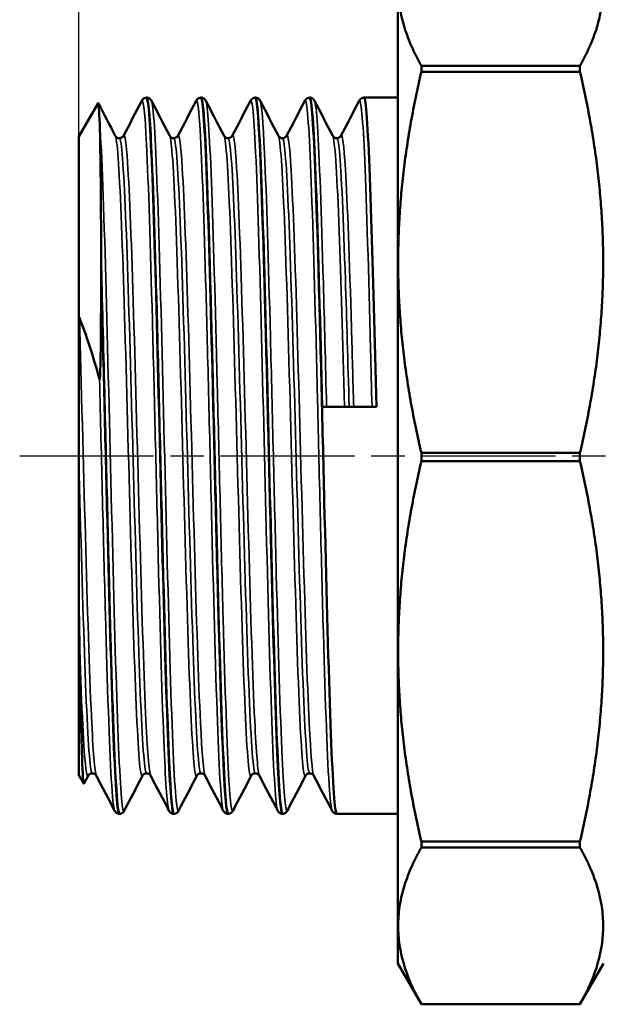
# Model space of a CAD drawing. Header units: millimetres. Extents: x 0 to 698, y -69 to 297.
# Tile 4 of 17: x 50 to 75, y 109 to 151. Entities that reach past the tile are written whole.
import ezdxf

# ---------------------------------------------------------------- set-up
doc = ezdxf.new("R2010")
doc.units = ezdxf.units.MM
doc.linetypes.add('CHAIN', pattern=[0.7087, 0.4724, -0.0591, 0.1181, -0.0591])
for name, color, linetype, lineweight in [('Видимые тонкие (ГОСТ)', 7, 'Continuous', 35), ('Видимый контур (ГОСТ)', 7, 'Continuous', 50), ('Осевая линия (ГОСТ)', 7, 'Continuous', 25), ('Размер (ГОСТ)', 7, 'Continuous', 25)]:
    doc.layers.add(name, color=color, linetype=linetype, lineweight=lineweight)
doc.styles.add('Обычный текст (ГОСТ)', font='GOST Common Italic.ttf')
doc.dimstyles.new('Обычный (ГОСТ)', dxfattribs={"dimtxt": 3.5, "dimasz": 3.5, "dimexe": 1, "dimexo": 0, "dimgap": 0.5, "dimtad": 1, "dimrnd": 1e-08, "dimtxsty": 'Обычный текст (ГОСТ)', "dimblk": 'Filled-1', "dimcen": 0.09, "dimdle": 15, "dimclrd": 256, "dimclre": 256, "dimclrt": 256, "dimazin": 2, "dimtfac": 0.714286, "dimtdec": 3, "dimtmove": 0, "dimatfit": 3, "dimfxl": 1, "dimtolj": 1, "dimlwd": 25, "dimlwe": 25, "dimarcsym": 0})

# ---------------------------------------------------------------- blocks, each defined once
blk = doc.blocks.new('Filled-1')
at = {"color": 0}
for p, q in [((0, 0), (-1, 0.143)), ((-1, 0.143), (-1, -0.143)), ((-1, 0), (0, 0)), ((-1, -0.143), (0, 0))]:
    blk.add_line(p, q, dxfattribs=at)
at = {"color": 0, "flags": 128}
blk.add_lwpolyline([(-1, -0.143), (0, 0), (-1, 0.143), (-1, -0.143)], dxfattribs=at)
at = {"color": 0}
blk.add_solid([(-1, -0.143), (0, 0), (-1, 0.143), (-1, -0.143)], dxfattribs=at)
blk = doc.blocks.new('*D13')
at = {"layer": 'Defpoints', "color": 0, "linetype": 'Continuous', "transparency": 16777216}
for p in [(89.247, 167.465), (89.247, 150.098), (52.547, 145.972)]:
    blk.add_point(p, dxfattribs=at)
at = {"layer": 'Размер (ГОСТ)', "linetype": 'Continuous', "lineweight": 25, "transparency": 16777216}
for p, q in [((52.547, 145.972), (52.547, 168.465)), ((89.247, 150.098), (89.247, 168.465)), ((56.047, 167.465), (85.747, 167.465))]:
    blk.add_line(p, q, dxfattribs=at)
at = {"layer": 'Размер (ГОСТ)', "linetype": 'Continuous', "lineweight": 25, "transparency": 16777216, "xscale": 3.5, "yscale": 3.5, "zscale": 3.5, "rotation": 180}
blk.add_blockref('Filled-1', (52.547, 167.465), dxfattribs=at)
at = {"layer": 'Размер (ГОСТ)', "linetype": 'Continuous', "lineweight": 25, "transparency": 16777216, "xscale": 3.5, "yscale": 3.5, "zscale": 3.5}
blk.add_blockref('Filled-1', (89.247, 167.465), dxfattribs=at)
at = {"layer": 'Размер (ГОСТ)', "linetype": 'Continuous', "lineweight": 25, "transparency": 16777216, "insert": (66.406, 172.165), "char_height": 3.5, "attachment_point": 1, "style": 'Обычный текст (ГОСТ)'}
blk.add_mtext('\\A1;36,7', dxfattribs=at)

msp = doc.modelspace()

# ---------------------------------------------------------------- linework, layer by layer
at = {"layer": 'Видимые тонкие (ГОСТ)'}
for points, knots in [([(55.213, 147.474), (55.28, 147.595), (55.347, 146.961), (55.414, 145.637), (55.496, 144.002), (55.579, 141.325), (55.662, 138.183), (55.745, 135.041), (55.827, 131.456), (55.91, 128.199), (55.993, 124.943), (56.075, 122.036), (56.158, 120.104), (56.226, 118.514), (56.294, 117.593), (56.363, 117.456)], [7.807225, 7.807225, 7.807225, 7.807225, 8.356234, 8.356234, 8.356234, 9.034474, 9.034474, 9.034474, 9.712569, 9.712569, 9.712569, 10.390522, 10.390522, 10.390522, 10.948818, 10.948818, 10.948818, 10.948818]), ([(55.623, 147.474), (55.638, 147.446), (55.653, 147.381), (55.668, 147.276), (55.751, 146.696), (55.834, 144.928), (55.918, 142.355), (56.001, 139.784), (56.084, 136.427), (56.167, 133.015), (56.25, 129.604), (56.333, 126.161), (56.416, 123.433), (56.5, 120.707), (56.583, 118.714), (56.666, 117.886), (56.701, 117.531), (56.737, 117.391), (56.773, 117.461)], [14.183923, 14.183923, 14.183923, 14.183923, 14.307493, 14.307493, 14.307493, 14.989662, 14.989662, 14.989662, 15.671377, 15.671377, 15.671377, 16.352654, 16.352654, 16.352654, 17.033511, 17.033511, 17.033511, 17.325516, 17.325516, 17.325516, 17.325516]), ([(57.513, 147.469), (57.563, 147.564), (57.614, 147.232), (57.665, 146.48), (57.748, 145.246), (57.831, 142.89), (57.915, 139.924), (57.998, 136.96), (58.081, 133.407), (58.164, 130.038), (58.247, 126.67), (58.33, 123.509), (58.413, 121.24), (58.496, 118.973), (58.58, 117.612), (58.663, 117.453)], [14.09041, 14.09041, 14.09041, 14.09041, 14.506544, 14.506544, 14.506544, 15.188579, 15.188579, 15.188579, 15.870165, 15.870165, 15.870165, 16.551318, 16.551318, 16.551318, 17.232003, 17.232003, 17.232003, 17.232003]), ([(57.923, 147.476), (58.001, 147.322), (58.08, 146.105), (58.158, 144.052), (58.241, 141.888), (58.324, 138.81), (58.406, 135.481), (58.489, 132.153), (58.572, 128.598), (58.655, 125.578), (58.737, 122.56), (58.82, 120.099), (58.903, 118.724), (58.959, 117.783), (59.016, 117.357), (59.073, 117.461)], [20.467109, 20.467109, 20.467109, 20.467109, 21.110716, 21.110716, 21.110716, 21.789078, 21.789078, 21.789078, 22.467147, 22.467147, 22.467147, 23.144939, 23.144939, 23.144939, 23.608701, 23.608701, 23.608701, 23.608701]), ([(59.813, 147.47), (59.844, 147.531), (59.875, 147.431), (59.906, 147.164), (59.989, 146.456), (60.072, 144.582), (60.155, 141.944), (60.238, 139.307), (60.32, 135.926), (60.403, 132.528), (60.486, 129.132), (60.569, 125.742), (60.651, 123.088), (60.734, 120.435), (60.817, 118.535), (60.899, 117.796), (60.92, 117.608), (60.942, 117.496), (60.963, 117.458)], [20.373596, 20.373596, 20.373596, 20.373596, 20.630062, 20.630062, 20.630062, 21.308641, 21.308641, 21.308641, 21.986915, 21.986915, 21.986915, 22.664902, 22.664902, 22.664902, 23.342616, 23.342616, 23.342616, 23.515188, 23.515188, 23.515188, 23.515188]), ([(60.223, 147.472), (60.284, 147.348), (60.346, 146.589), (60.407, 145.263), (60.49, 143.48), (60.573, 140.684), (60.656, 137.479), (60.739, 134.276), (60.821, 130.686), (60.904, 127.48), (60.987, 124.278), (61.07, 121.482), (61.152, 119.693), (61.226, 118.104), (61.299, 117.32), (61.373, 117.454)], [26.750294, 26.750294, 26.750294, 26.750294, 27.255354, 27.255354, 27.255354, 27.934186, 27.934186, 27.934186, 28.6124, 28.6124, 28.6124, 29.29006, 29.29006, 29.29006, 29.891887, 29.891887, 29.891887, 29.891887]), ([(62.113, 147.475), (62.125, 147.5), (62.138, 147.498), (62.15, 147.469), (62.233, 147.276), (62.316, 145.888), (62.399, 143.603), (62.482, 141.321), (62.565, 138.16), (62.648, 134.802), (62.73, 131.446), (62.813, 127.917), (62.896, 124.972), (62.982, 121.919), (63.067, 119.52), (63.153, 118.326), (63.19, 117.818), (63.226, 117.53), (63.263, 117.461)], [26.656781, 26.656781, 26.656781, 26.656781, 26.760223, 26.760223, 26.760223, 27.439544, 27.439544, 27.439544, 28.118202, 28.118202, 28.118202, 28.79626, 28.79626, 28.79626, 29.499343, 29.499343, 29.499343, 29.798374, 29.798374, 29.798374, 29.798374]), ([(62.523, 147.469), (62.564, 147.39), (62.605, 147.032), (62.646, 146.4), (62.729, 145.124), (62.812, 142.738), (62.895, 139.76), (62.94, 138.143), (62.985, 136.359), (63.03, 134.527)], [33.033479, 33.033479, 33.033479, 33.033479, 33.370566, 33.370566, 33.370566, 34.050685, 34.050685, 34.050685, 34.419862, 34.419862, 34.419862, 34.419862]), ([(64.413, 147.476), (64.49, 147.621), (64.568, 146.728), (64.646, 144.956), (64.728, 143.066), (64.811, 140.19), (64.894, 136.945), (64.914, 136.156), (64.934, 135.346), (64.954, 134.527)], [32.939966, 32.939966, 32.939966, 32.939966, 33.576316, 33.576316, 33.576316, 34.254769, 34.254769, 34.254769, 34.419862, 34.419862, 34.419862, 34.419862]), ([(53.425, 146.695), (53.508, 145.603), (53.591, 143.383), (53.674, 140.514), (53.756, 137.645), (53.839, 134.147), (53.922, 130.771), (54.005, 127.397), (54.087, 124.168), (54.17, 121.78), (54.253, 119.392), (54.335, 117.86), (54.418, 117.515), (54.436, 117.439), (54.454, 117.42), (54.473, 117.457)], [8.181293, 8.181293, 8.181293, 8.181293, 8.859571, 8.859571, 8.859571, 9.537703, 9.537703, 9.537703, 10.215693, 10.215693, 10.215693, 10.893544, 10.893544, 10.893544, 11.042331, 11.042331, 11.042331, 11.042331]), ([(54.094, 145.996), (54.097, 145.991), (54.099, 145.986), (54.102, 145.979), (54.187, 145.75), (54.272, 144.388), (54.357, 142.202), (54.442, 140.016), (54.526, 137.022), (54.611, 133.896), (54.696, 130.771), (54.781, 127.538), (54.866, 124.926), (54.951, 122.315), (55.036, 120.346), (55.121, 119.462), (55.162, 119.034), (55.203, 118.862), (55.244, 118.941)], [7.905832, 7.905832, 7.905832, 7.905832, 7.926865, 7.926865, 7.926865, 8.622991, 8.622991, 8.622991, 9.318962, 9.318962, 9.318962, 10.014782, 10.014782, 10.014782, 10.710455, 10.710455, 10.710455, 11.047424, 11.047424, 11.047424, 11.047424]), ([(54.268, 145.893), (54.291, 145.895), (54.314, 145.818), (54.336, 145.66), (54.422, 145.076), (54.507, 143.382), (54.592, 140.963), (54.677, 138.544), (54.762, 135.419), (54.847, 132.296), (54.932, 129.174), (55.017, 126.078), (55.102, 123.71), (55.187, 121.343), (55.273, 119.721), (55.358, 119.212), (55.378, 119.092), (55.398, 119.034), (55.418, 119.036)], [7.853982, 7.853982, 7.853982, 7.853982, 8.042257, 8.042257, 8.042257, 8.739865, 8.739865, 8.739865, 9.437318, 9.437318, 9.437318, 10.13462, 10.13462, 10.13462, 10.831775, 10.831775, 10.831775, 10.995574, 10.995574, 10.995574, 10.995574]), ([(54.441, 145.99), (54.498, 146.095), (54.555, 145.713), (54.612, 144.861), (54.697, 143.591), (54.782, 141.287), (54.867, 138.469), (54.952, 135.651), (55.037, 132.341), (55.122, 129.285), (55.207, 126.231), (55.291, 123.454), (55.376, 121.582), (55.448, 120.004), (55.519, 119.079), (55.591, 118.935)], [7.802132, 7.802132, 7.802132, 7.802132, 8.269686, 8.269686, 8.269686, 8.965735, 8.965735, 8.965735, 9.661631, 9.661631, 9.661631, 10.357378, 10.357378, 10.357378, 10.943724, 10.943724, 10.943724, 10.943724]), ([(56.394, 145.996), (56.399, 145.987), (56.404, 145.974), (56.409, 145.958), (56.494, 145.669), (56.579, 144.236), (56.665, 141.987), (56.75, 139.738), (56.836, 136.692), (56.921, 133.542), (57.006, 130.394), (57.092, 127.167), (57.177, 124.596), (57.262, 122.027), (57.347, 120.133), (57.433, 119.345), (57.47, 119.001), (57.507, 118.869), (57.544, 118.941)], [14.189017, 14.189017, 14.189017, 14.189017, 14.228616, 14.228616, 14.228616, 14.928734, 14.928734, 14.928734, 15.628371, 15.628371, 15.628371, 16.327547, 16.327547, 16.327547, 17.026278, 17.026278, 17.026278, 17.330609, 17.330609, 17.330609, 17.330609]), ([(56.568, 145.892), (56.594, 145.894), (56.62, 145.794), (56.646, 145.589), (56.732, 144.92), (56.817, 143.135), (56.903, 140.643), (56.989, 138.152), (57.074, 134.976), (57.16, 131.84), (57.245, 128.706), (57.331, 125.638), (57.416, 123.337), (57.502, 121.029), (57.588, 119.51), (57.673, 119.13), (57.688, 119.065), (57.703, 119.033), (57.718, 119.034)], [14.137167, 14.137167, 14.137167, 14.137167, 14.351866, 14.351866, 14.351866, 15.053414, 15.053414, 15.053414, 15.754483, 15.754483, 15.754483, 16.455091, 16.455091, 16.455091, 17.157612, 17.157612, 17.157612, 17.27876, 17.27876, 17.27876, 17.27876]), ([(56.741, 145.991), (56.803, 146.104), (56.865, 145.64), (56.927, 144.63), (57.012, 143.237), (57.098, 140.819), (57.183, 137.926), (57.268, 135.035), (57.354, 131.693), (57.439, 128.661), (57.524, 125.631), (57.61, 122.935), (57.695, 121.185), (57.76, 119.845), (57.826, 119.069), (57.891, 118.937)], [14.085317, 14.085317, 14.085317, 14.085317, 14.593257, 14.593257, 14.593257, 15.293123, 15.293123, 15.293123, 15.992517, 15.992517, 15.992517, 16.691459, 16.691459, 16.691459, 17.22691, 17.22691, 17.22691, 17.22691]), ([(58.694, 145.996), (58.699, 145.987), (58.704, 145.973), (58.709, 145.955), (58.794, 145.662), (58.879, 144.236), (58.964, 142.002), (59.049, 139.769), (59.134, 136.744), (59.219, 133.611), (59.304, 130.48), (59.389, 127.264), (59.474, 124.691), (59.559, 122.118), (59.644, 120.205), (59.728, 119.385), (59.767, 119.012), (59.806, 118.866), (59.844, 118.941)], [20.472202, 20.472202, 20.472202, 20.472202, 20.513883, 20.513883, 20.513883, 21.210316, 21.210316, 21.210316, 21.906426, 21.906426, 21.906426, 22.60223, 22.60223, 22.60223, 23.297745, 23.297745, 23.297745, 23.613795, 23.613795, 23.613795, 23.613795]), ([(58.868, 145.891), (58.896, 145.894), (58.924, 145.777), (58.953, 145.538), (59.038, 144.819), (59.123, 143.001), (59.208, 140.496), (59.293, 137.993), (59.378, 134.822), (59.463, 131.704), (59.548, 128.587), (59.633, 125.546), (59.719, 123.27), (59.808, 120.888), (59.897, 119.367), (59.986, 119.083), (59.996, 119.049), (60.007, 119.032), (60.018, 119.033)], [20.420352, 20.420352, 20.420352, 20.420352, 20.652405, 20.652405, 20.652405, 21.35028, 21.35028, 21.35028, 22.047835, 22.047835, 22.047835, 22.745087, 22.745087, 22.745087, 23.474827, 23.474827, 23.474827, 23.561945, 23.561945, 23.561945, 23.561945]), ([(59.041, 145.991), (59.103, 146.104), (59.165, 145.64), (59.227, 144.629), (59.312, 143.243), (59.397, 140.842), (59.482, 137.969), (59.567, 135.097), (59.652, 131.774), (59.737, 128.751), (59.822, 125.729), (59.906, 123.03), (59.991, 121.263), (60.058, 119.876), (60.124, 119.073), (60.191, 118.938)], [20.368502, 20.368502, 20.368502, 20.368502, 20.876585, 20.876585, 20.876585, 21.572848, 21.572848, 21.572848, 22.268797, 22.268797, 22.268797, 22.964448, 22.964448, 22.964448, 23.510095, 23.510095, 23.510095, 23.510095]), ([(60.994, 145.996), (60.999, 145.987), (61.004, 145.974), (61.009, 145.957), (61.094, 145.666), (61.179, 144.241), (61.264, 142.005), (61.349, 139.771), (61.434, 136.745), (61.519, 133.611), (61.604, 130.48), (61.689, 127.264), (61.774, 124.691), (61.859, 122.095), (61.945, 120.173), (62.031, 119.364), (62.068, 119.007), (62.106, 118.868), (62.144, 118.941)], [26.755387, 26.755387, 26.755387, 26.755387, 26.796122, 26.796122, 26.796122, 27.493225, 27.493225, 27.493225, 28.189633, 28.189633, 28.189633, 28.885415, 28.885415, 28.885415, 29.586963, 29.586963, 29.586963, 29.89698, 29.89698, 29.89698, 29.89698]), ([(61.168, 145.89), (61.201, 145.892), (61.235, 145.726), (61.269, 145.389), (61.354, 144.537), (61.439, 142.596), (61.524, 140.009), (61.609, 137.424), (61.695, 134.213), (61.78, 131.105), (61.865, 127.999), (61.95, 125.02), (62.035, 122.842), (62.121, 120.647), (62.206, 119.284), (62.292, 119.064), (62.301, 119.043), (62.309, 119.032), (62.318, 119.033)], [26.703538, 26.703538, 26.703538, 26.703538, 26.979585, 26.979585, 26.979585, 27.678008, 27.678008, 27.678008, 28.375752, 28.375752, 28.375752, 29.072885, 29.072885, 29.072885, 29.775384, 29.775384, 29.775384, 29.84513, 29.84513, 29.84513, 29.84513]), ([(61.341, 145.992), (61.405, 146.108), (61.469, 145.607), (61.533, 144.528), (61.618, 143.095), (61.703, 140.654), (61.788, 137.757), (61.873, 134.863), (61.958, 131.536), (62.043, 128.528), (62.128, 125.526), (62.212, 122.864), (62.297, 121.141), (62.362, 119.827), (62.426, 119.068), (62.491, 118.938)], [26.651688, 26.651688, 26.651688, 26.651688, 27.176343, 27.176343, 27.176343, 27.873059, 27.873059, 27.873059, 28.569117, 28.569117, 28.569117, 29.263809, 29.263809, 29.263809, 29.79328, 29.79328, 29.79328, 29.79328]), ([(63.294, 145.996), (63.299, 145.987), (63.304, 145.973), (63.309, 145.956), (63.395, 145.662), (63.48, 144.221), (63.566, 141.963), (63.642, 139.953), (63.718, 137.312), (63.794, 134.527)], [33.038573, 33.038573, 33.038573, 33.038573, 33.079714, 33.079714, 33.079714, 33.780745, 33.780745, 33.780745, 34.404728, 34.404728, 34.404728, 34.404728]), ([(63.468, 145.89), (63.502, 145.892), (63.537, 145.714), (63.572, 145.353), (63.658, 144.469), (63.743, 142.494), (63.829, 139.878), (63.881, 138.271), (63.934, 136.432), (63.986, 134.527)], [32.986723, 32.986723, 32.986723, 32.986723, 33.27249, 33.27249, 33.27249, 33.972912, 33.972912, 33.972912, 34.40339, 34.40339, 34.40339, 34.40339]), ([(63.641, 145.992), (63.704, 146.106), (63.767, 145.624), (63.83, 144.581), (63.915, 143.171), (64, 140.747), (64.085, 137.858), (64.116, 136.795), (64.148, 135.672), (64.179, 134.527)], [32.934873, 32.934873, 32.934873, 32.934873, 33.450905, 33.450905, 33.450905, 34.14815, 34.14815, 34.14815, 34.404728, 34.404728, 34.404728, 34.404728]), ([(52.572, 138.314), (52.657, 135.472), (52.742, 132.149), (52.827, 129.098), (52.912, 126.048), (52.997, 123.292), (53.082, 121.456), (53.152, 119.954), (53.221, 119.076), (53.291, 118.936)], [2.69526, 2.69526, 2.69526, 2.69526, 3.392689, 3.392689, 3.392689, 4.089931, 4.089931, 4.089931, 4.660539, 4.660539, 4.660539, 4.660539]), ([(53.425, 135.7), (53.508, 132.376), (53.591, 128.805), (53.674, 125.758), (53.757, 122.713), (53.84, 120.213), (53.923, 118.797), (53.969, 118.001), (54.016, 117.552), (54.063, 117.461)], [2.924618, 2.924618, 2.924618, 2.924618, 3.604161, 3.604161, 3.604161, 4.283527, 4.283527, 4.283527, 4.665632, 4.665632, 4.665632, 4.665632]), ([(52.547, 132.294), (52.632, 129.165), (52.718, 126.063), (52.803, 123.693), (52.888, 121.324), (52.974, 119.705), (53.059, 119.205), (53.078, 119.09), (53.098, 119.034), (53.118, 119.036)], [3.154289, 3.154289, 3.154289, 3.154289, 3.853105, 3.853105, 3.853105, 4.551735, 4.551735, 4.551735, 4.712389, 4.712389, 4.712389, 4.712389]), ([(52.572, 124.758), (52.657, 122.168), (52.742, 120.237), (52.827, 119.401), (52.866, 119.017), (52.905, 118.865), (52.944, 118.941)], [3.746604, 3.746604, 3.746604, 3.746604, 4.443753, 4.443753, 4.443753, 4.764239, 4.764239, 4.764239, 4.764239])]:
    msp.add_open_spline(points, degree=3, knots=knots, dxfattribs=at)
at = {"layer": 'Видимый контур (ГОСТ)'}
for p, q in [((66.047, 153.942), (66.047, 110.988)), ((67.042, 148.707), (67.042, 148.954)), ((67.042, 148.954), (73.752, 148.954)), ((67.042, 148.707), (73.752, 148.707)), ((73.752, 148.954), (73.752, 148.707)), ((55.422, 147.61), (55.414, 147.61)), ((57.722, 147.61), (57.714, 147.61)), ((60.022, 147.61), (60.014, 147.61)), ((62.322, 147.61), (62.314, 147.61)), ((66.047, 147.61), (64.614, 147.61)), ((52.547, 145.972), (53.362, 147.384)), ((52.547, 145.972), (52.547, 138.149)), ((53.493, 140.191), (53.493, 140.475)), ((52.547, 132.294), (52.547, 138.149)), ((65.139, 134.527), (62.847, 134.527)), ((67.042, 132.236), (67.042, 132.584)), ((67.042, 132.584), (73.752, 132.584)), ((73.752, 132.584), (73.752, 132.236)), ((52.547, 126.471), (52.547, 132.294)), ((67.042, 132.236), (73.752, 132.236)), ((52.547, 126.471), (52.547, 118.957)), ((52.547, 118.957), (52.758, 118.593)), ((52.944, 118.933), (52.767, 118.594)), ((54.272, 117.32), (54.264, 117.32)), ((56.572, 117.32), (56.564, 117.32)), ((58.872, 117.32), (58.864, 117.32)), ((61.172, 117.32), (61.164, 117.32)), ((66.047, 117.32), (63.464, 117.32)), ((67.042, 115.899), (67.042, 116.144)), ((67.042, 116.144), (73.752, 116.144)), ((67.042, 115.899), (73.752, 115.899)), ((73.752, 116.144), (73.752, 115.899)), ((66.047, 110.988), (67.042, 109.265)), ((74.747, 110.988), (73.752, 109.265)), ((67.042, 109.265), (67.042, 109.265)), ((67.042, 109.265), (73.752, 109.265)), ((67.042, 109.265), (73.752, 109.265)), ((73.752, 109.265), (73.752, 109.265))]:
    msp.add_line(p, q, dxfattribs=at)
for points in [[(67.042, 155.664), (65.151, 152.309), (67.042, 148.954)], [(73.752, 148.954), (75.643, 152.309), (73.752, 155.664)], [(67.042, 148.707), (65.151, 140.645), (67.042, 132.584)], [(73.752, 132.584), (75.643, 140.645), (73.752, 148.707)], [(67.042, 132.236), (65.151, 124.19), (67.042, 116.144)], [(73.752, 116.144), (75.643, 124.19), (73.752, 132.236)], [(67.042, 115.899), (65.151, 112.582), (67.042, 109.265)], [(73.752, 109.265), (75.643, 112.582), (73.752, 115.899)]]:
    msp.add_rational_spline(points, [1.00005063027, 1.07912440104, 1.00005063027], degree=2, dxfattribs=at)
for points in [[(53.362, 147.384), (53.383, 147.421), (53.404, 147.188), (53.425, 146.695)], [(54.441, 145.996), (54.698, 146.49), (54.955, 146.983), (55.213, 147.477)], [(55.623, 147.477), (55.88, 146.983), (56.137, 146.49), (56.394, 145.996)], [(56.741, 145.996), (56.998, 146.49), (57.255, 146.983), (57.513, 147.477)], [(57.923, 147.477), (58.18, 146.983), (58.437, 146.49), (58.694, 145.996)], [(59.041, 145.996), (59.298, 146.49), (59.555, 146.983), (59.813, 147.477)], [(60.223, 147.477), (60.48, 146.983), (60.737, 146.49), (60.994, 145.996)], [(61.341, 145.996), (61.598, 146.49), (61.855, 146.983), (62.113, 147.477)], [(62.523, 147.477), (62.78, 146.983), (63.037, 146.49), (63.294, 145.996)], [(63.641, 145.996), (63.898, 146.49), (64.155, 146.983), (64.413, 147.477)], [(53.371, 147.383), (53.612, 146.921), (53.853, 146.459), (54.094, 145.996)], [(52.547, 126.471), (52.554, 125.88), (52.562, 125.308), (52.572, 124.758)], [(54.063, 117.453), (53.805, 117.946), (53.548, 118.44), (53.291, 118.933)], [(55.244, 118.933), (54.987, 118.44), (54.73, 117.946), (54.473, 117.453)], [(56.363, 117.453), (56.105, 117.946), (55.848, 118.44), (55.591, 118.933)], [(57.544, 118.933), (57.287, 118.44), (57.03, 117.946), (56.773, 117.453)], [(58.663, 117.453), (58.405, 117.946), (58.148, 118.44), (57.891, 118.933)], [(59.844, 118.933), (59.587, 118.44), (59.33, 117.946), (59.073, 117.453)], [(60.963, 117.453), (60.705, 117.946), (60.448, 118.44), (60.191, 118.933)], [(62.144, 118.933), (61.887, 118.44), (61.63, 117.946), (61.373, 117.453)], [(63.263, 117.453), (63.005, 117.946), (62.748, 118.44), (62.491, 118.933)]]:
    msp.add_open_spline(points, degree=3, dxfattribs=at)
for points, knots in [([(55.213, 147.477), (55.222, 147.495), (55.235, 147.518), (55.277, 147.559), (55.296, 147.574), (55.347, 147.599), (55.379, 147.608), (55.413, 147.61)], [0, 0, 0, 0, 0.03580156, 0.03580156, 0.05443644, 0.05443644, 0.0737469, 0.0737469, 0.0737469, 0.0737469]), ([(55.413, 147.605), (55.435, 147.608), (55.456, 147.534), (55.477, 147.381), (55.56, 146.789), (55.642, 145.019), (55.725, 142.449), (55.808, 139.879), (55.89, 136.529), (55.973, 133.115), (56.055, 129.702), (56.138, 126.249), (56.221, 123.496), (56.303, 120.744), (56.386, 118.71), (56.468, 117.831), (56.5, 117.492), (56.532, 117.325), (56.564, 117.327)], [7.853028, 7.853028, 7.853028, 7.853028, 8.027978, 8.027978, 8.027978, 8.70498, 8.70498, 8.70498, 9.381836, 9.381836, 9.381836, 10.058549, 10.058549, 10.058549, 10.735124, 10.735124, 10.735124, 10.995574, 10.995574, 10.995574, 10.995574]), ([(55.422, 147.61), (55.468, 147.608), (55.512, 147.59), (55.568, 147.552), (55.585, 147.533), (55.609, 147.502), (55.616, 147.489), (55.623, 147.477)], [0, 0, 0, 0, 0.02651349, 0.02651349, 0.05107609, 0.05107609, 0.07371099, 0.07371099, 0.07371099, 0.07371099]), ([(56.572, 117.323), (56.505, 117.327), (56.439, 118.082), (56.373, 119.505), (56.29, 121.277), (56.207, 124.072), (56.124, 127.29), (56.042, 130.504), (55.959, 134.118), (55.876, 137.356), (55.794, 140.59), (55.711, 143.426), (55.628, 145.256), (55.559, 146.783), (55.491, 147.601), (55.422, 147.607)], [-17.279714, -17.279714, -17.279714, -17.279714, -16.734907, -16.734907, -16.734907, -16.056683, -16.056683, -16.056683, -15.379139, -15.379139, -15.379139, -14.702212, -14.702212, -14.702212, -14.137167, -14.137167, -14.137167, -14.137167]), ([(57.513, 147.477), (57.522, 147.495), (57.535, 147.518), (57.577, 147.559), (57.596, 147.574), (57.647, 147.599), (57.679, 147.608), (57.713, 147.61)], [0, 0, 0, 0, 0.03580156, 0.03580156, 0.05443644, 0.05443644, 0.0737469, 0.0737469, 0.0737469, 0.0737469]), ([(57.713, 147.61), (57.715, 147.61), (57.716, 147.609), (57.718, 147.609), (57.801, 147.568), (57.884, 146.313), (57.967, 144.117), (58.05, 141.923), (58.133, 138.803), (58.216, 135.435), (58.299, 132.068), (58.382, 128.476), (58.465, 125.435), (58.548, 122.396), (58.631, 119.928), (58.714, 118.566), (58.764, 117.747), (58.814, 117.33), (58.864, 117.327)], [14.136213, 14.136213, 14.136213, 14.136213, 14.149135, 14.149135, 14.149135, 14.830095, 14.830095, 14.830095, 15.510599, 15.510599, 15.510599, 16.190663, 16.190663, 16.190663, 16.870304, 16.870304, 16.870304, 17.27876, 17.27876, 17.27876, 17.27876]), ([(57.722, 147.61), (57.768, 147.608), (57.812, 147.59), (57.868, 147.552), (57.885, 147.533), (57.909, 147.502), (57.916, 147.489), (57.923, 147.477)], [0, 0, 0, 0, 0.02651349, 0.02651349, 0.05107609, 0.05107609, 0.07371099, 0.07371099, 0.07371099, 0.07371099]), ([(58.872, 117.32), (58.87, 117.32), (58.868, 117.32), (58.866, 117.321), (58.783, 117.372), (58.701, 118.624), (58.618, 120.808), (58.535, 122.991), (58.453, 126.091), (58.37, 129.442), (58.288, 132.791), (58.205, 136.368), (58.122, 139.406), (58.04, 142.443), (57.957, 144.92), (57.875, 146.306), (57.824, 147.163), (57.773, 147.6), (57.722, 147.602)], [-23.562899, -23.562899, -23.562899, -23.562899, -23.54716, -23.54716, -23.54716, -22.869471, -22.869471, -22.869471, -22.192105, -22.192105, -22.192105, -21.515046, -21.515046, -21.515046, -20.838279, -20.838279, -20.838279, -20.420352, -20.420352, -20.420352, -20.420352]), ([(59.813, 147.477), (59.822, 147.495), (59.835, 147.518), (59.877, 147.559), (59.896, 147.574), (59.947, 147.599), (59.979, 147.608), (60.013, 147.61)], [0, 0, 0, 0, 0.03580156, 0.03580156, 0.05443644, 0.05443644, 0.0737469, 0.0737469, 0.0737469, 0.0737469]), ([(60.013, 147.606), (60.077, 147.602), (60.14, 146.915), (60.204, 145.609), (60.286, 143.911), (60.369, 141.178), (60.452, 137.996), (60.534, 134.815), (60.617, 131.207), (60.699, 127.946), (60.782, 124.686), (60.865, 121.795), (60.947, 119.891), (61.019, 118.227), (61.091, 117.327), (61.164, 117.321)], [20.419398, 20.419398, 20.419398, 20.419398, 20.940164, 20.940164, 20.940164, 21.617292, 21.617292, 21.617292, 22.294124, 22.294124, 22.294124, 22.970677, 22.970677, 22.970677, 23.561945, 23.561945, 23.561945, 23.561945]), ([(60.022, 147.61), (60.068, 147.608), (60.112, 147.59), (60.168, 147.552), (60.185, 147.533), (60.209, 147.502), (60.216, 147.489), (60.223, 147.477)], [0, 0, 0, 0, 0.02651349, 0.02651349, 0.05107609, 0.05107609, 0.07371099, 0.07371099, 0.07371099, 0.07371099]), ([(61.172, 117.325), (61.15, 117.322), (61.127, 117.402), (61.105, 117.569), (61.022, 118.19), (60.939, 120.004), (60.856, 122.617), (60.773, 125.228), (60.69, 128.619), (60.606, 132.055), (60.523, 135.489), (60.44, 138.943), (60.357, 141.671), (60.274, 144.396), (60.191, 146.377), (60.109, 147.185), (60.08, 147.467), (60.051, 147.605), (60.022, 147.603)], [-29.846084, -29.846084, -29.846084, -29.846084, -29.663557, -29.663557, -29.663557, -28.982235, -28.982235, -28.982235, -28.301382, -28.301382, -28.301382, -27.620981, -27.620981, -27.620981, -26.941016, -26.941016, -26.941016, -26.703538, -26.703538, -26.703538, -26.703538]), ([(62.113, 147.477), (62.122, 147.495), (62.135, 147.518), (62.177, 147.559), (62.196, 147.574), (62.247, 147.599), (62.279, 147.608), (62.313, 147.61)], [0, 0, 0, 0, 0.03580156, 0.03580156, 0.05443644, 0.05443644, 0.0737469, 0.0737469, 0.0737469, 0.0737469]), ([(62.313, 147.601), (62.355, 147.603), (62.397, 147.31), (62.439, 146.724), (62.522, 145.57), (62.605, 143.29), (62.687, 140.372), (62.77, 137.456), (62.853, 133.925), (62.935, 130.534), (63.018, 127.147), (63.1, 123.924), (63.183, 121.555), (63.266, 119.168), (63.349, 117.665), (63.433, 117.374), (63.443, 117.338), (63.453, 117.32), (63.464, 117.321)], [26.702584, 26.702584, 26.702584, 26.702584, 27.047335, 27.047335, 27.047335, 27.725058, 27.725058, 27.725058, 28.402146, 28.402146, 28.402146, 29.078663, 29.078663, 29.078663, 29.760392, 29.760392, 29.760392, 29.84513, 29.84513, 29.84513, 29.84513]), ([(62.322, 147.61), (62.368, 147.608), (62.412, 147.59), (62.468, 147.552), (62.485, 147.533), (62.509, 147.502), (62.516, 147.489), (62.523, 147.477)], [0, 0, 0, 0, 0.02651349, 0.02651349, 0.05107609, 0.05107609, 0.07371099, 0.07371099, 0.07371099, 0.07371099]), ([(62.847, 134.527), (62.764, 137.912), (62.681, 141.122), (62.599, 143.47), (62.516, 145.817), (62.434, 147.285), (62.351, 147.56), (62.341, 147.593), (62.331, 147.609), (62.322, 147.608)], [-34.420928, -34.420928, -34.420928, -34.420928, -33.744107, -33.744107, -33.744107, -33.067428, -33.067428, -33.067428, -32.986723, -32.986723, -32.986723, -32.986723]), ([(64.413, 147.477), (64.422, 147.495), (64.435, 147.518), (64.477, 147.559), (64.496, 147.574), (64.547, 147.599), (64.579, 147.608), (64.613, 147.61)], [0, 0, 0, 0, 0.03580156, 0.03580156, 0.05443644, 0.05443644, 0.0737469, 0.0737469, 0.0737469, 0.0737469]), ([(64.613, 147.605), (64.634, 147.608), (64.655, 147.539), (64.675, 147.395), (64.758, 146.819), (64.841, 145.048), (64.925, 142.467), (64.996, 140.25), (65.067, 137.452), (65.139, 134.527)], [32.985769, 32.985769, 32.985769, 32.985769, 33.155215, 33.155215, 33.155215, 33.836161, 33.836161, 33.836161, 34.420928, 34.420928, 34.420928, 34.420928]), ([(53.425, 146.695), (53.447, 146.182), (53.462, 145.382), (53.485, 143.271), (53.492, 141.961), (53.493, 140.475)], [-1.038305, -1.038305, -1.038305, -1.038305, -0.525589, -0.525589, 0, 0, 0, 0]), ([(54.094, 145.996), (54.098, 145.989), (54.105, 145.975), (54.139, 145.942), (54.156, 145.929), (54.204, 145.906), (54.236, 145.898), (54.268, 145.898)], [0, 0, 0, 0, 0.0357358, 0.0357358, 0.05449338, 0.05449338, 0.07395411, 0.07395411, 0.07395411, 0.07395411]), ([(54.268, 145.898), (54.313, 145.898), (54.356, 145.915), (54.406, 145.949), (54.419, 145.964), (54.435, 145.985), (54.439, 145.992), (54.441, 145.996)], [0, 0, 0, 0, 0.02765723, 0.02765723, 0.05162515, 0.05162515, 0.07392292, 0.07392292, 0.07392292, 0.07392292]), ([(56.394, 145.996), (56.398, 145.989), (56.405, 145.975), (56.439, 145.942), (56.456, 145.929), (56.504, 145.906), (56.536, 145.898), (56.568, 145.898)], [0, 0, 0, 0, 0.0357358, 0.0357358, 0.05449338, 0.05449338, 0.07395411, 0.07395411, 0.07395411, 0.07395411]), ([(56.568, 145.898), (56.613, 145.898), (56.656, 145.915), (56.706, 145.949), (56.719, 145.964), (56.735, 145.985), (56.739, 145.992), (56.741, 145.996)], [0, 0, 0, 0, 0.02765723, 0.02765723, 0.05162515, 0.05162515, 0.07392292, 0.07392292, 0.07392292, 0.07392292]), ([(58.694, 145.996), (58.698, 145.989), (58.705, 145.975), (58.739, 145.942), (58.756, 145.929), (58.804, 145.906), (58.836, 145.898), (58.868, 145.898)], [0, 0, 0, 0, 0.0357358, 0.0357358, 0.05449338, 0.05449338, 0.07395411, 0.07395411, 0.07395411, 0.07395411]), ([(58.868, 145.898), (58.913, 145.898), (58.956, 145.915), (59.006, 145.949), (59.019, 145.964), (59.035, 145.985), (59.039, 145.992), (59.041, 145.996)], [0, 0, 0, 0, 0.02765723, 0.02765723, 0.05162515, 0.05162515, 0.07392292, 0.07392292, 0.07392292, 0.07392292]), ([(60.994, 145.996), (60.998, 145.989), (61.005, 145.975), (61.039, 145.942), (61.056, 145.929), (61.104, 145.906), (61.136, 145.898), (61.168, 145.898)], [0, 0, 0, 0, 0.0357358, 0.0357358, 0.05449338, 0.05449338, 0.07395411, 0.07395411, 0.07395411, 0.07395411]), ([(61.168, 145.898), (61.213, 145.898), (61.256, 145.915), (61.306, 145.949), (61.319, 145.964), (61.335, 145.985), (61.339, 145.992), (61.341, 145.996)], [0, 0, 0, 0, 0.02765723, 0.02765723, 0.05162515, 0.05162515, 0.07392292, 0.07392292, 0.07392292, 0.07392292]), ([(63.294, 145.996), (63.298, 145.989), (63.305, 145.975), (63.339, 145.942), (63.356, 145.929), (63.404, 145.906), (63.436, 145.898), (63.468, 145.898)], [0, 0, 0, 0, 0.0357358, 0.0357358, 0.05449338, 0.05449338, 0.07395411, 0.07395411, 0.07395411, 0.07395411]), ([(63.468, 145.898), (63.513, 145.898), (63.556, 145.915), (63.606, 145.949), (63.619, 145.964), (63.635, 145.985), (63.639, 145.992), (63.641, 145.996)], [0, 0, 0, 0, 0.02765723, 0.02765723, 0.05162515, 0.05162515, 0.07392292, 0.07392292, 0.07392292, 0.07392292]), ([(54.272, 117.328), (54.227, 117.327), (54.183, 117.659), (54.138, 118.32), (54.055, 119.543), (53.972, 121.882), (53.89, 124.836), (53.807, 127.798), (53.724, 131.357), (53.641, 134.747), (53.592, 136.773), (53.542, 138.735), (53.493, 140.475)], [-10.996528, -10.996528, -10.996528, -10.996528, -10.630072, -10.630072, -10.630072, -9.952659, -9.952659, -9.952659, -9.273536, -9.273536, -9.273536, -8.867494, -8.867494, -8.867494, -8.867494]), ([(53.493, 140.191), (53.491, 138.444), (53.478, 136.936), (53.457, 136.041), (53.45, 135.854), (53.44, 135.743), (53.438, 135.722), (53.435, 135.705), (53.434, 135.701), (53.433, 135.697), (53.432, 135.695), (53.432, 135.694), (53.431, 135.693), (53.431, 135.693), (53.43, 135.692), (53.43, 135.692), (53.429, 135.692), (53.428, 135.693), (53.428, 135.693), (53.427, 135.695), (53.426, 135.697), (53.425, 135.7)], [-0.1078536, -0.1078536, -0.1078536, -0.1078536, -0.0358878, -0.0358878, -0.0089354, -0.0089354, -0.0040574, -0.0040574, -0.0027347, -0.0027347, -0.0022056, -0.0022056, -0.0019104, -0.0019104, -0.0016705, -0.0016705, -0.0014023, -0.0014023, -0.0009876, -0.0009876, 0, 0, 0, 0]), ([(53.493, 140.191), (53.575, 137.246), (53.658, 133.697), (53.741, 130.307), (53.824, 126.919), (53.906, 123.713), (53.989, 121.38), (54.072, 119.048), (54.155, 117.604), (54.237, 117.359), (54.246, 117.333), (54.255, 117.32), (54.264, 117.321)], [2.606217, 2.606217, 2.606217, 2.606217, 3.284533, 3.284533, 3.284533, 3.96267, 3.96267, 3.96267, 4.640633, 4.640633, 4.640633, 4.712389, 4.712389, 4.712389, 4.712389]), ([(52.572, 138.314), (52.571, 138.316), (52.57, 138.317), (52.569, 138.318), (52.568, 138.319), (52.567, 138.318), (52.567, 138.318), (52.566, 138.318), (52.566, 138.317), (52.565, 138.316), (52.565, 138.315), (52.564, 138.312), (52.563, 138.31), (52.561, 138.3), (52.559, 138.289), (52.553, 138.245), (52.55, 138.202), (52.547, 138.149)], [-0.7916403, -0.7916403, -0.7916403, -0.7916403, -0.7809976, -0.7809976, -0.7771567, -0.7771567, -0.7742104, -0.7742104, -0.7710447, -0.7710447, -0.7663597, -0.7663597, -0.757625, -0.757625, -0.7273413, -0.7273413, -0.6631215, -0.6631215, -0.6631215, -0.6631215]), ([(53.425, 135.7), (53.286, 136.198), (53.144, 136.672), (52.859, 137.545), (52.717, 137.945), (52.572, 138.314)], [-0.3696065, -0.3696065, -0.3696065, -0.3696065, -0.1810485, -0.1810485, 0, 0, 0, 0]), ([(52.572, 124.758), (52.589, 123.729), (52.606, 122.796), (52.641, 121.169), (52.659, 120.484), (52.701, 119.17), (52.726, 118.717), (52.756, 118.59), (52.762, 118.583), (52.767, 118.594)], [-6.364737, -6.364737, -6.364737, -6.364737, -5.994684, -5.994684, -5.6222, -5.6222, -5.082335, -5.082335, -4.964075, -4.964075, -4.964075, -4.964075]), ([(53.118, 119.032), (53.072, 119.032), (53.029, 119.015), (52.979, 118.981), (52.966, 118.966), (52.95, 118.945), (52.946, 118.938), (52.944, 118.933)], [0, 0, 0, 0, 0.02765723, 0.02765723, 0.05162515, 0.05162515, 0.07392292, 0.07392292, 0.07392292, 0.07392292]), ([(53.291, 118.933), (53.287, 118.94), (53.281, 118.955), (53.246, 118.988), (53.229, 119.001), (53.181, 119.024), (53.15, 119.032), (53.118, 119.032)], [0, 0, 0, 0, 0.0357358, 0.0357358, 0.05449338, 0.05449338, 0.07395411, 0.07395411, 0.07395411, 0.07395411]), ([(55.418, 119.032), (55.372, 119.032), (55.329, 119.015), (55.279, 118.981), (55.266, 118.966), (55.25, 118.945), (55.246, 118.938), (55.244, 118.933)], [0, 0, 0, 0, 0.02765723, 0.02765723, 0.05162515, 0.05162515, 0.07392292, 0.07392292, 0.07392292, 0.07392292]), ([(55.591, 118.933), (55.587, 118.94), (55.581, 118.955), (55.546, 118.988), (55.529, 119.001), (55.481, 119.024), (55.45, 119.032), (55.418, 119.032)], [0, 0, 0, 0, 0.0357358, 0.0357358, 0.05449338, 0.05449338, 0.07395411, 0.07395411, 0.07395411, 0.07395411]), ([(57.718, 119.032), (57.672, 119.032), (57.629, 119.015), (57.579, 118.981), (57.566, 118.966), (57.55, 118.945), (57.546, 118.938), (57.544, 118.933)], [0, 0, 0, 0, 0.02765723, 0.02765723, 0.05162515, 0.05162515, 0.07392292, 0.07392292, 0.07392292, 0.07392292]), ([(57.891, 118.933), (57.887, 118.94), (57.881, 118.955), (57.846, 118.988), (57.829, 119.001), (57.781, 119.024), (57.75, 119.032), (57.718, 119.032)], [0, 0, 0, 0, 0.0357358, 0.0357358, 0.05449338, 0.05449338, 0.07395411, 0.07395411, 0.07395411, 0.07395411]), ([(60.018, 119.032), (59.972, 119.032), (59.929, 119.015), (59.879, 118.981), (59.866, 118.966), (59.85, 118.945), (59.846, 118.938), (59.844, 118.933)], [0, 0, 0, 0, 0.02765723, 0.02765723, 0.05162515, 0.05162515, 0.07392292, 0.07392292, 0.07392292, 0.07392292]), ([(60.191, 118.933), (60.187, 118.94), (60.181, 118.955), (60.146, 118.988), (60.129, 119.001), (60.081, 119.024), (60.05, 119.032), (60.018, 119.032)], [0, 0, 0, 0, 0.0357358, 0.0357358, 0.05449338, 0.05449338, 0.07395411, 0.07395411, 0.07395411, 0.07395411]), ([(62.318, 119.032), (62.272, 119.032), (62.229, 119.015), (62.179, 118.981), (62.166, 118.966), (62.15, 118.945), (62.146, 118.938), (62.144, 118.933)], [0, 0, 0, 0, 0.02765723, 0.02765723, 0.05162515, 0.05162515, 0.07392292, 0.07392292, 0.07392292, 0.07392292]), ([(62.491, 118.933), (62.487, 118.94), (62.481, 118.955), (62.446, 118.988), (62.429, 119.001), (62.381, 119.024), (62.35, 119.032), (62.318, 119.032)], [0, 0, 0, 0, 0.0357358, 0.0357358, 0.05449338, 0.05449338, 0.07395411, 0.07395411, 0.07395411, 0.07395411]), ([(54.263, 117.32), (54.217, 117.322), (54.174, 117.339), (54.117, 117.377), (54.1, 117.397), (54.076, 117.428), (54.069, 117.441), (54.063, 117.453)], [0, 0, 0, 0, 0.02651349, 0.02651349, 0.05107609, 0.05107609, 0.07371099, 0.07371099, 0.07371099, 0.07371099]), ([(54.473, 117.453), (54.463, 117.434), (54.45, 117.412), (54.408, 117.371), (54.389, 117.356), (54.338, 117.331), (54.306, 117.321), (54.272, 117.32)], [0, 0, 0, 0, 0.03580156, 0.03580156, 0.05443644, 0.05443644, 0.0737469, 0.0737469, 0.0737469, 0.0737469]), ([(56.563, 117.32), (56.517, 117.322), (56.474, 117.339), (56.417, 117.377), (56.4, 117.397), (56.376, 117.428), (56.369, 117.441), (56.363, 117.453)], [0, 0, 0, 0, 0.02651349, 0.02651349, 0.05107609, 0.05107609, 0.07371099, 0.07371099, 0.07371099, 0.07371099]), ([(56.773, 117.453), (56.763, 117.434), (56.75, 117.412), (56.708, 117.371), (56.689, 117.356), (56.638, 117.331), (56.606, 117.321), (56.572, 117.32)], [0, 0, 0, 0, 0.03580156, 0.03580156, 0.05443644, 0.05443644, 0.0737469, 0.0737469, 0.0737469, 0.0737469]), ([(58.863, 117.32), (58.817, 117.322), (58.774, 117.339), (58.717, 117.377), (58.7, 117.397), (58.676, 117.428), (58.669, 117.441), (58.663, 117.453)], [0, 0, 0, 0, 0.02651349, 0.02651349, 0.05107609, 0.05107609, 0.07371099, 0.07371099, 0.07371099, 0.07371099]), ([(59.073, 117.453), (59.063, 117.434), (59.05, 117.412), (59.008, 117.371), (58.989, 117.356), (58.938, 117.331), (58.906, 117.321), (58.872, 117.32)], [0, 0, 0, 0, 0.03580156, 0.03580156, 0.05443644, 0.05443644, 0.0737469, 0.0737469, 0.0737469, 0.0737469]), ([(61.163, 117.32), (61.117, 117.322), (61.074, 117.339), (61.017, 117.377), (61, 117.397), (60.976, 117.428), (60.969, 117.441), (60.963, 117.453)], [0, 0, 0, 0, 0.02651349, 0.02651349, 0.05107609, 0.05107609, 0.07371099, 0.07371099, 0.07371099, 0.07371099]), ([(61.373, 117.453), (61.363, 117.434), (61.35, 117.412), (61.308, 117.371), (61.289, 117.356), (61.238, 117.331), (61.206, 117.321), (61.172, 117.32)], [0, 0, 0, 0, 0.03580156, 0.03580156, 0.05443644, 0.05443644, 0.0737469, 0.0737469, 0.0737469, 0.0737469]), ([(63.463, 117.32), (63.417, 117.322), (63.374, 117.339), (63.317, 117.377), (63.3, 117.397), (63.276, 117.428), (63.269, 117.441), (63.263, 117.453)], [0, 0, 0, 0, 0.02651349, 0.02651349, 0.05107609, 0.05107609, 0.07371099, 0.07371099, 0.07371099, 0.07371099])]:
    msp.add_open_spline(points, degree=3, knots=knots, dxfattribs=at)
at = {"layer": 'Осевая линия (ГОСТ)', "linetype": 'CHAIN', "ltscale": 11.993792}
msp.add_line((50.047, 132.465), (91.747, 132.465), dxfattribs=at)

# ---------------------------------------------------------------- dimensions: what is measured, and where the dimension line sits
at = {"layer": 'Размер (ГОСТ)', "linetype": 'Continuous', "lineweight": 25}
dim = msp.add_linear_dim(base=(89.247, 167.465), p1=(52.547, 145.972), p2=(89.247, 150.098), dimstyle='Обычный (ГОСТ)', override={"dimgap": 0.5, "dimdec": 2, "dimtol": 0, "dimlim": 0, "dimtp": 0, "dimtm": 0, "dimtdec": 3, "dimtofl": 0, "dimatfit": 1}, dxfattribs=at)
dim.commit()
dim.dimension.update_dxf_attribs({"geometry": '*D13', "text_midpoint": (70.897, 167.465), "dimtype": 160})

doc.saveas('drawing.dxf')
